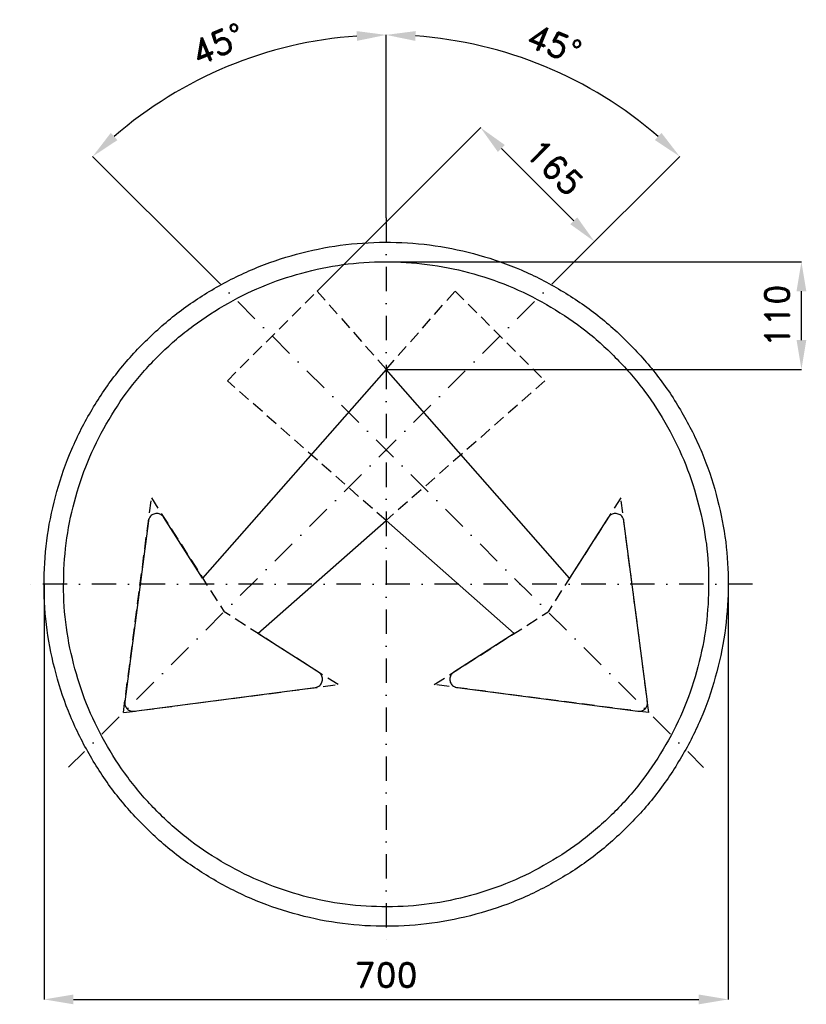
# Model space of a CAD drawing. Header units: millimetres. Extents: x -375 to 430, y -430 to 578.
import ezdxf

# ---------------------------------------------------------------- set-up
doc = ezdxf.new("R2010")
doc.units = ezdxf.units.MM
doc.header["$LTSCALE"] = 5
doc.linetypes.add('ČERCHOVANÁX2', pattern=[2, 1, -0.5, 0, -0.5])
doc.linetypes.add('ČÁRKOVANÁX2', pattern=[1.5, 1, -0.5])
doc.layers.add('Kóty', color=2, linetype='Continuous')
doc.layers.add('Značka', color=7, linetype='Continuous')
doc.styles.get("Standard").update_dxf_attribs({"font": 'romand.shx', "height": 25})
doc.dimstyles.get("Standard").update_dxf_attribs({"dimtxt": 25, "dimasz": 30, "dimexe": 0.18, "dimexo": 0.0625, "dimgap": 12.5, "dimtad": 1, "dimdec": 0, "dimzin": 0, "dimdsep": 46, "dimtxsty": 'Standard', "dimcen": 0.09, "dimadec": 0, "dimazin": 0, "dimtfac": 1, "dimtdec": 0, "dimtofl": 0, "dimtmove": 0, "dimatfit": 3, "dimfxl": 1, "dimtolj": 1, "dimtzin": 0, "dimarcsym": 0})

# ---------------------------------------------------------------- blocks, each defined once
blk = doc.blocks.new('*D1')
at = {"layer": 'Defpoints', "color": 0, "transparency": 16777216}
for p in [(-350, 0), (350, -4.6), (350, -424.9)]:
    blk.add_point(p, dxfattribs=at)
at = {"layer": 'Kóty', "color": 0, "lineweight": -2, "transparency": 16777216}
for p, q in [((-350, -0.1), (-350, -425.1)), ((350, -4.6), (350, -425.1)), ((-320, -424.9), (320, -424.9))]:
    blk.add_line(p, q, dxfattribs=at)
at = {"layer": 'Kóty', "color": 0, "transparency": 16777216}
for points in [[(-320, -419.9), (-320, -429.9), (-350, -424.9)], [(320, -419.9), (320, -429.9), (350, -424.9)]]:
    blk.add_solid(points, dxfattribs=at)
at = {"layer": 'Kóty', "color": 0, "transparency": 16777216, "insert": (0, -399.9), "char_height": 25, "attachment_point": 5}
blk.add_mtext('\\A1;700', dxfattribs=at)
blk = doc.blocks.new('*D2')
at = {"layer": 'Defpoints', "color": 0, "transparency": 16777216}
for p in [(212.4, 505.4), (0, 375), (187.3, 324.9), (-324.9, -187.3), (0, -375)]:
    blk.add_point(p, dxfattribs=at)
at = {"layer": 'Kóty', "color": 0, "lineweight": -2, "transparency": 16777216}
for p, q in [((0, 375.1), (0, 562.5)), ((187.4, 324.9), (300.5, 438))]:
    blk.add_line(p, q, dxfattribs=at)
blk.add_arc((0, 137.5), 424.8, 49.0475, 85.9525, dxfattribs=at)
at = {"layer": 'Kóty', "color": 0, "transparency": 16777216}
for points in [[(29.8, 556.2), (30.2, 566.2), (0, 562.3)], [(281.8, 462), (275, 454.7), (300.4, 437.9)]]:
    blk.add_solid(points, dxfattribs=at)
at = {"layer": 'Kóty', "color": 0, "transparency": 16777216, "insert": (172.1, 553.1), "char_height": 25, "attachment_point": 5, "rotation": 337.5}
blk.add_mtext('\\A1;45°', dxfattribs=at)
blk = doc.blocks.new('*D3')
at = {"layer": 'Defpoints', "color": 0, "transparency": 16777216}
for p in [(-109.9, 547.8), (0, 375), (-187.3, 324.9), (324.9, -187.4), (0, -375)]:
    blk.add_point(p, dxfattribs=at)
at = {"layer": 'Kóty', "color": 0, "lineweight": -2, "transparency": 16777216}
for p, q in [((0, 375.1), (0, 562.4)), ((-187.4, 324.9), (-300.4, 438))]:
    blk.add_line(p, q, dxfattribs=at)
blk.add_arc((0, 137.5), 424.7, 94.048, 130.952, dxfattribs=at)
at = {"layer": 'Kóty', "color": 0, "transparency": 16777216}
for points in [[(-30.2, 566.2), (-29.8, 556.2), (0, 562.3)], [(-275, 454.6), (-281.8, 462), (-300.3, 437.9)]]:
    blk.add_solid(points, dxfattribs=at)
at = {"layer": 'Kóty', "color": 0, "transparency": 16777216, "insert": (-172.1, 553), "char_height": 25, "attachment_point": 5, "rotation": 22.5}
blk.add_mtext('\\A1;45°', dxfattribs=at)
blk = doc.blocks.new('*D4')
at = {"layer": 'Defpoints', "color": 0, "transparency": 16777216}
for p in [(0, 330), (425, 330), (0, 220)]:
    blk.add_point(p, dxfattribs=at)
at = {"layer": 'Kóty', "color": 0, "lineweight": -2, "transparency": 16777216}
for p, q in [((0.1, 330), (425.2, 330)), ((425, 250), (425, 300)), ((0.1, 220), (425.2, 220))]:
    blk.add_line(p, q, dxfattribs=at)
at = {"layer": 'Kóty', "color": 0, "transparency": 16777216}
for points in [[(420, 300), (430, 300), (425, 330)], [(420, 250), (430, 250), (425, 220)]]:
    blk.add_solid(points, dxfattribs=at)
at = {"layer": 'Kóty', "color": 0, "transparency": 16777216, "insert": (400, 275), "char_height": 25, "attachment_point": 5, "rotation": 90}
blk.add_mtext('\\A1;110', dxfattribs=at)

msp = doc.modelspace()

# ---------------------------------------------------------------- linework, layer by layer
at = {"layer": 'Kóty'}
for p, q in [((-70.6, 300.1), (96.8, 467.5)), ((192, 372), (117.9, 446.2)), ((187.3, 324.9), (213.4, 350.9))]:
    msp.add_line(p, q, dxfattribs=at)
for points in [[(121.4, 449.7), (114.3, 442.6), (96.6, 467.4)], [(195.6, 375.5), (188.5, 368.5), (213.2, 350.8)]]:
    msp.add_solid(points, dxfattribs=at)
at = {"layer": 'Značka', "color": 6, "linetype": 'ČERCHOVANÁX2', "lineweight": 25, "ltscale": 5}
for p, q in [((0, 375), (0, -375)), ((187.3, 324.9), (-324.9, -187.3)), ((-187.3, 324.9), (324.9, -187.4)), ((375, 0), (-375, 0))]:
    msp.add_line(p, q, dxfattribs=at)
at = {"layer": 'Značka', "color": 6, "linetype": 'ČÁRKOVANÁX2', "ltscale": 2.5}
for p, q in [((-268.9, -131.4), (-240.2, 88.4)), ((-240.2, 88.4), (-165.7, -28.2)), ((240.2, 88.4), (165.7, -28.2)), ((268.9, -131.4), (240.2, 88.4)), ((-49.2, -102.7), (-165.7, -28.2)), ((49.2, -102.7), (165.7, -28.2)), ((-268.9, -131.4), (-49.2, -102.7)), ((268.9, -131.4), (49.2, -102.7))]:
    msp.add_line(p, q, dxfattribs=at)
at = {"layer": 'Značka', "color": 5}
for points in [[(350, 0), (350, -2.3), (350, -4.6, -0.032166), (346.5, -50.2, -0.035722), (336.9, -95, -0.036663), (321.8, -138.3, -0.034754), (300.8, -179, -0.034038), (275, -216.8, -0.034452), (244.2, -250.7, -0.03456), (209.5, -280.6, -0.034427), (171, -305.4, -0.034389), (129.8, -325.2, -0.034419), (86.2, -339.2, -0.034423), (41.2, -347.7, -0.034417), (-4.6, -350, -0.034416), (-50.2, -346.5, -0.034416), (-95, -336.9, -0.034418), (-138.2, -321.7, -0.034417), (-178.9, -300.8, -0.034417), (-216.8, -275, -0.034415), (-250.7, -244.2, -0.034418), (-280.6, -209.5, -0.034417), (-305.4, -171, -0.034415), (-325.2, -129.8, -0.034415), (-339.2, -86.2, -0.034417), (-347.7, -41.2, -0.034417), (-350, 4.6, -0.034417), (-346.5, 50.2, -0.034418), (-336.9, 95, -0.034415), (-321.7, 138.2, -0.034416), (-300.8, 179, -0.034417), (-275, 216.8, -0.034416), (-244.2, 250.7, -0.034418), (-209.5, 280.6, -0.034417), (-171, 305.4, -0.034414), (-129.8, 325.2, -0.034415), (-86.2, 339.2, -0.034416), (-41.2, 347.7, -0.034416), (4.6, 350, -0.034417), (50.2, 346.5, -0.034418), (95, 336.9, -0.034416), (138.2, 321.7, -0.034417), (178.9, 300.8, -0.034415), (216.8, 275, -0.034404), (250.7, 244.2, -0.034414), (280.6, 209.5, -0.034485), (305.4, 171, -0.034415), (325.2, 129.8, -0.034074), (339.2, 86.2, -0.032793), (347.5, 43.4, -0.034265), (350, 0)], [(330, 0), (330, -2.2), (330, -4.3, -0.03217), (326.7, -47.3, -0.035725), (317.6, -89.6, -0.036668), (303.4, -130.4, -0.034756), (283.6, -168.7, -0.034039), (259.2, -204.4, -0.034453), (230.3, -236.4, -0.034559), (197.5, -264.5, -0.034425), (161.2, -287.9, -0.034388), (122.3, -306.6, -0.034417), (81.2, -319.8, -0.034424), (38.8, -327.9, -0.034417), (-4.3, -330, -0.034416), (-47.4, -326.7, -0.034417), (-89.6, -317.6, -0.034417), (-130.3, -303.3, -0.034417), (-168.7, -283.6, -0.034418), (-204.4, -259.3, -0.034417), (-236.4, -230.3, -0.034417), (-264.5, -197.5, -0.034415), (-287.9, -161.2, -0.034416), (-306.6, -122.3, -0.034417), (-319.8, -81.2, -0.034416), (-327.9, -38.8, -0.034415), (-330, 4.3, -0.034416), (-326.7, 47.4, -0.034416), (-317.6, 89.6, -0.034418), (-303.3, 130.3, -0.034415), (-283.6, 168.7, -0.034416), (-259.3, 204.4, -0.034418), (-230.3, 236.4, -0.034418), (-197.5, 264.5, -0.034415), (-161.2, 287.9, -0.034418), (-122.3, 306.6, -0.034418), (-81.2, 319.8, -0.034418), (-38.8, 327.9, -0.034416), (4.3, 330, -0.034417), (47.4, 326.7, -0.034416), (89.6, 317.6, -0.034415), (130.3, 303.3, -0.034417), (168.7, 283.6, -0.034417), (204.4, 259.3, -0.034408), (236.4, 230.3, -0.034414), (264.5, 197.5, -0.034486), (287.9, 161.2, -0.034419), (306.6, 122.3, -0.034073), (319.8, 81.2, -0.032789), (327.7, 40.9, -0.034268), (330, 0)], [(267.4, -120.2), (243.3, 64.9), (243.2, 65.3), (243.2, 65.7, 0.052006), (242.6, 67.3, 0.052158), (241.8, 68.8, 0.064924), (240.4, 70.4, 0.064935), (238.6, 71.5, 0.064797), (236.6, 72.2, 0.06467), (234.5, 72.4, 0.064332), (232.4, 72.1, 0.063147), (230.5, 71.3, 0.052264), (229.1, 70.3, 0.056923), (227.9, 69.1), (227.7, 68.8), (227.4, 68.4), (187.8, 6.4), (0, 220), (-187.8, 6.4), (-227.4, 68.4), (-227.7, 68.8), (-227.9, 69.1, 0.05205), (-229.1, 70.3, 0.052211), (-230.5, 71.3, 0.064958), (-232.4, 72.1, 0.064939), (-234.5, 72.4, 0.064803), (-236.6, 72.2, 0.064653), (-238.6, 71.5, 0.064309), (-240.4, 70.4, 0.063094), (-241.8, 68.8, 0.052234), (-242.6, 67.3, 0.056947), (-243.2, 65.7, 0.011374), (-243.2, 65.3), (-243.3, 64.9), (-267.4, -120.2, 0.00312), (-267.5, -120.6, 0.009349), (-267.5, -121, 0.048768), (-267.4, -122.6, 0.048816), (-267, -124.1, 0.060747), (-266.2, -125.9, 0.061016), (-265, -127.5, 0.060693), (-263.4, -128.7, 0.059169), (-261.6, -129.5, 0.048892), (-260.1, -129.9, 0.053444), (-258.5, -130), (-258.1, -130), (-257.7, -129.9), (-72.7, -105.8, 0.003338), (-72.3, -105.7, 0.010062), (-71.9, -105.6, 0.052099), (-70.3, -105.1, 0.052194), (-68.8, -104.3, 0.064957), (-67.3, -102.8, 0.06487), (-66.1, -101.1, 0.064754), (-65.4, -99.1, 0.064596), (-65.2, -97, 0.064258), (-65.5, -94.9, 0.063072), (-66.3, -93, 0.052229), (-67.3, -91.6, 0.056968), (-68.5, -90.4, 0.011461), (-68.8, -90.2), (-69.2, -89.9), (-131.2, -50.3), (0, 65.2), (131.2, -50.3), (69.2, -89.9), (68.8, -90.2), (68.5, -90.4, 0.052063), (67.3, -91.6, 0.052175), (66.3, -93, 0.064933), (65.5, -94.9, 0.064863), (65.2, -97, 0.064729), (65.4, -99.1, 0.064626), (66.1, -101.1, 0.064275), (67.3, -102.8, 0.063106), (68.8, -104.3, 0.052261), (70.3, -105.1, 0.056998), (71.9, -105.6), (72.3, -105.7), (72.7, -105.8), (257.7, -129.9), (258.1, -130), (258.5, -130, 0.048829), (260.1, -129.9, 0.048868), (261.6, -129.5, 0.060796), (263.4, -128.7, 0.061021), (265, -127.5, 0.060687), (266.2, -125.9, 0.059115), (267, -124.1, 0.048836), (267.4, -122.6, 0.053377), (267.5, -121), (267.5, -120.6), (267.4, -120.2)]]:
    msp.add_lwpolyline(points, format="xyb", dxfattribs=at)
at = {"layer": 'Značka', "color": 6, "linetype": 'ČÁRKOVANÁX2', "ltscale": 2.5}
for points in [[(-162.5, 208.2), (-70.6, 300.1), (0, 220)], [(70.6, 300.1), (162.5, 208.2), (0, 65.2)], [(0, 220), (70.6, 300.1)], [(0, 65.2), (-162.5, 208.2)]]:
    msp.add_lwpolyline(points, dxfattribs=at)

# ---------------------------------------------------------------- texts
at = {"layer": 'Kóty', "insert": (172.6, 426.8), "char_height": 25, "attachment_point": 5, "rotation": 315}
msp.add_mtext('\\A1;165', dxfattribs=at)

# ---------------------------------------------------------------- dimensions: what is measured, and where the dimension line sits
at = {"layer": 'Kóty'}
for base, line1, line2, picture, middle in [((212.4, 505.4), ((0, 375), (0, -375)), ((187.3, 324.9), (-324.9, -187.3)), '*D2', (172.1, 553.1)), ((-109.9, 547.8), ((-187.3, 324.9), (324.9, -187.4)), ((0, 375), (0, -375)), '*D3', (-172.1, 553))]:
    dim = msp.add_angular_dim_2l(base=base, line1=line1, line2=line2, dimstyle='Standard', dxfattribs=at)
    dim.commit()
    dim.dimension.update_dxf_attribs({"geometry": picture, "text_midpoint": middle})
dim = msp.add_aligned_dim(p1=(0, 220), p2=(0, 330), distance=-425, dimstyle='Standard', dxfattribs=at)
dim.commit()
dim.dimension.update_dxf_attribs({"geometry": '*D4', "text_midpoint": (400, 275)})
dim = msp.add_linear_dim(base=(350, -424.9), p1=(-350, 0), p2=(350, -4.6), dimstyle='Standard', dxfattribs=at)
dim.commit()
dim.dimension.update_dxf_attribs({"geometry": '*D1', "text_midpoint": (0, -399.9)})

doc.saveas('drawing.dxf')
